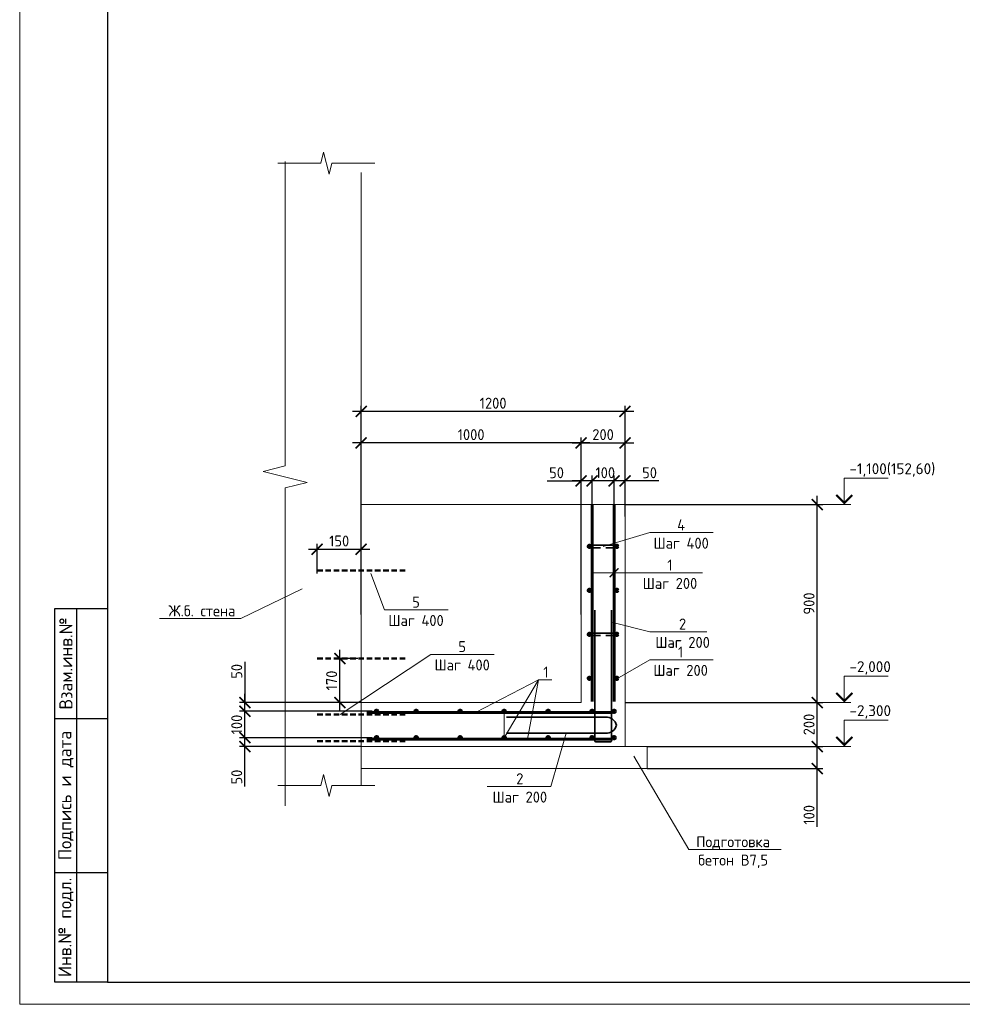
# Model space of a CAD drawing. Header units: millimetres. Extents: x 130535 to 3472113, y -231620 to 121434.
# Tile 35 of 133: x 344596 to 366028, y -52003 to -29617. Entities that reach past the tile are written whole.
import ezdxf
from ezdxf import colors
from ezdxf.entities.mleader import LeaderData, LeaderLine
from ezdxf.enums import TextEntityAlignment as Align
from ezdxf.math import Vec2, Vec3

# ---------------------------------------------------------------- set-up
doc = ezdxf.new("R2010")
doc.units = ezdxf.units.MM
doc.linetypes.add('DASHED2', pattern=[0.375, 0.25, -0.125])
doc.layers.get('DEFPOINTS').update_dxf_attribs({"color": 1, "lineweight": 0})
for name, color, linetype, lineweight in [('Основная 0.35', 200, 'Continuous', 35), ('Основная 0.60', 142, 'Continuous', 60), ('РАЗМЕРЫ', 1, 'Continuous', 9), ('Разрез жилая часть$0$Отметки', 1, 'Continuous', 20), ('Символы 0.20', 1, 'Continuous', 20), ('Текст', 7, 'Continuous', 25), ('Тонкая', 81, 'Continuous', 20), ('Тонкая 0.20', 30, 'Continuous', 20), ('ТОНКИЕ', 7, 'Continuous', 9)]:
    doc.layers.add(name, color=color, linetype=linetype, lineweight=lineweight)
doc.layers.add('ТОЛСТЫЕ_ОСНОВНЫЕ', color=6, linetype='Continuous')
doc.styles.add('GOST-2.304_Type-B', font='GOST_Common.ttf')
doc.styles.add('style1', font='GOST_Common.ttf', dxfattribs={"height": 500})
doc.styles.add('ГОСТ', font='isocpeur.TTF')
doc.dimstyles.new('СПДС', dxfattribs={"dimscale": 100, "dimtxt": 2.5, "dimasz": 2.5, "dimexe": 1.25, "dimexo": 0, "dimtad": 1, "dimdec": 0, "dimtxsty": 'GOST-2.304_Type-B', "dimblk": 'ARCHTICK', "dimcen": 2.5, "dimdle": 2, "dimadec": 0, "dimazin": 2, "dimtfac": 0.75, "dimtdec": 0, "dimtmove": 1, "dimatfit": 3, "dimfxl": 1, "dimtolj": 1, "dimarcsym": 1})

# ---------------------------------------------------------------- blocks, each defined once
blk = doc.blocks.new('*U5')
at = {"layer": 'ТОЛСТЫЕ_ОСНОВНЫЕ'}
for p, q in [((8, 5), (8, 90)), ((8, 90), (20, 90)), ((13, 5), (13, 90)), ((8, 65), (20, 65)), ((8, 30), (20, 30)), ((20, 5), (8, 5))]:
    blk.add_line(p, q, dxfattribs=at)
at = {"layer": 'ТОЛСТЫЕ_ОСНОВНЫЕ', "color": 6}
blk.add_lwpolyline([(20, 5), (589, 5), (589, 415), (20, 415)], close=True, dxfattribs=at)
at = {"layer": 'ТОНКИЕ'}
blk.add_lwpolyline([(0, 0), (594, 0), (594, 420), (0, 420)], close=True, dxfattribs=at)
at = {"layer": 'Текст', "style": 'style1'}
for s, p in [('Взам.инв.№', (10.5, 77.5)), ('Подпись и дата', (10.5, 47.5)), ('Инв.№ подл.', (10.5, 17.5))]:
    blk.add_text(s, height=3, rotation=90, dxfattribs=at).set_placement(p, align=Align.MIDDLE)
blk = doc.blocks.new('_None')
blk = doc.blocks.new('_ArchTick')
at = {"color": 0, "linetype": 'ByBlock', "const_width": 0.15}
blk.add_lwpolyline([(-0.5, -0.5), (0.5, 0.5)], dxfattribs=at)
blk = doc.blocks.new('*D604')
at = {"layer": 'DEFPOINTS', "color": 0, "linetype": 'Continuous', "lineweight": 0, "transparency": 16777216}
for p in [(349717, -45941), (352610, -45941), (352360, -46141)]:
    blk.add_point(p, dxfattribs=at)
at = {"layer": 'РАЗМЕРЫ', "color": 0, "linetype": 'Continuous', "lineweight": -2, "transparency": 16777216}
for p, q in [((349717, -46341), (349717, -45741)), ((352610, -45941), (349592, -45941)), ((352360, -46141), (349592, -46141)), ((349717, -47048), (349717, -46141))]:
    blk.add_line(p, q, dxfattribs=at)
at = {"layer": 'РАЗМЕРЫ', "color": 0, "linetype": 'Continuous', "lineweight": -2, "transparency": 16777216, "xscale": 250, "yscale": 250, "zscale": 250}
for p, rotation in [((349717, -45941), 90), ((349717, -46141), 270)]:
    blk.add_blockref('_ArchTick', p, dxfattribs=dict(at, rotation=rotation))
at = {"layer": 'РАЗМЕРЫ', "color": 0, "linetype": 'Continuous', "lineweight": 0, "transparency": 16777216, "insert": (349530, -46836), "char_height": 250, "attachment_point": 5, "rotation": 90, "style": 'GOST-2.304_Type-B'}
blk.add_mtext('\\A1;50', dxfattribs=at)
blk = doc.blocks.new('*D605')
at = {"layer": 'DEFPOINTS', "color": 0, "linetype": 'Continuous', "lineweight": 0, "transparency": 16777216}
for p in [(349717, -45341), (352610, -45341), (352610, -45941)]:
    blk.add_point(p, dxfattribs=at)
at = {"layer": 'РАЗМЕРЫ', "color": 0, "linetype": 'Continuous', "lineweight": -2, "transparency": 16777216}
for p, q in [((349717, -46141), (349717, -45141)), ((352610, -45341), (349592, -45341)), ((352610, -45941), (349592, -45941))]:
    blk.add_line(p, q, dxfattribs=at)
at = {"layer": 'РАЗМЕРЫ', "color": 0, "linetype": 'Continuous', "lineweight": -2, "transparency": 16777216, "xscale": 250, "yscale": 250, "zscale": 250}
for p, rotation in [((349717, -45341), 90), ((349717, -45941), 270)]:
    blk.add_blockref('_ArchTick', p, dxfattribs=dict(at, rotation=rotation))
at = {"layer": 'РАЗМЕРЫ', "color": 0, "linetype": 'Continuous', "lineweight": 0, "transparency": 16777216, "insert": (349530, -45641), "char_height": 250, "attachment_point": 5, "rotation": 90, "style": 'GOST-2.304_Type-B'}
blk.add_mtext('\\A1;100', dxfattribs=at)
blk = doc.blocks.new('*D606')
at = {"layer": 'DEFPOINTS', "color": 0, "linetype": 'Continuous', "lineweight": 0, "transparency": 16777216}
for p in [(349717, -45141), (352360, -45141), (352610, -45341)]:
    blk.add_point(p, dxfattribs=at)
at = {"layer": 'РАЗМЕРЫ', "color": 0, "linetype": 'Continuous', "lineweight": -2, "transparency": 16777216}
for p, q in [((349717, -44220), (349717, -45141)), ((349717, -45541), (349717, -44941)), ((352360, -45141), (349592, -45141)), ((352610, -45341), (349592, -45341))]:
    blk.add_line(p, q, dxfattribs=at)
at = {"layer": 'РАЗМЕРЫ', "color": 0, "linetype": 'Continuous', "lineweight": -2, "transparency": 16777216, "xscale": 250, "yscale": 250, "zscale": 250}
for p, rotation in [((349717, -45141), 90), ((349717, -45341), 270)]:
    blk.add_blockref('_ArchTick', p, dxfattribs=dict(at, rotation=rotation))
at = {"layer": 'РАЗМЕРЫ', "color": 0, "linetype": 'Continuous', "lineweight": 0, "transparency": 16777216, "insert": (349530, -44433), "char_height": 250, "attachment_point": 5, "rotation": 90, "style": 'GOST-2.304_Type-B'}
blk.add_mtext('\\A1;50', dxfattribs=at)
blk = doc.blocks.new('*D607')
at = {"layer": 'DEFPOINTS', "color": 0, "linetype": 'Continuous', "lineweight": 0, "transparency": 16777216}
for p in [(358110, -40105), (358360, -40912), (358110, -41037)]:
    blk.add_point(p, dxfattribs=at)
at = {"layer": 'РАЗМЕРЫ', "color": 0, "linetype": 'Continuous', "lineweight": -2, "transparency": 16777216}
for p, q in [((358110, -41037), (358110, -39980)), ((358360, -40912), (358360, -39980)), ((358560, -40105), (357910, -40105)), ((359130, -40105), (358360, -40105))]:
    blk.add_line(p, q, dxfattribs=at)
at = {"layer": 'РАЗМЕРЫ', "color": 0, "linetype": 'Continuous', "lineweight": -2, "transparency": 16777216, "xscale": 250, "yscale": 250, "zscale": 250, "rotation": 180}
blk.add_blockref('_ArchTick', (358110, -40105), dxfattribs=at)
at = {"layer": 'РАЗМЕРЫ', "color": 0, "linetype": 'Continuous', "lineweight": -2, "transparency": 16777216, "xscale": 250, "yscale": 250, "zscale": 250}
blk.add_blockref('_ArchTick', (358360, -40105), dxfattribs=at)
at = {"layer": 'РАЗМЕРЫ', "color": 0, "linetype": 'Continuous', "lineweight": 0, "transparency": 16777216, "insert": (358917, -39917), "char_height": 250, "attachment_point": 5, "style": 'GOST-2.304_Type-B'}
blk.add_mtext('\\A1;50', dxfattribs=at)
blk = doc.blocks.new('*D608')
at = {"layer": 'DEFPOINTS', "color": 0, "linetype": 'Continuous', "lineweight": 0, "transparency": 16777216}
for p in [(357610, -40105), (357610, -41037), (358110, -41037)]:
    blk.add_point(p, dxfattribs=at)
at = {"layer": 'РАЗМЕРЫ', "color": 0, "linetype": 'Continuous', "lineweight": -2, "transparency": 16777216}
for p, q in [((357610, -41037), (357610, -39980)), ((358110, -41037), (358110, -39980)), ((358310, -40105), (357410, -40105))]:
    blk.add_line(p, q, dxfattribs=at)
at = {"layer": 'РАЗМЕРЫ', "color": 0, "linetype": 'Continuous', "lineweight": -2, "transparency": 16777216, "xscale": 250, "yscale": 250, "zscale": 250, "rotation": 180}
blk.add_blockref('_ArchTick', (357610, -40105), dxfattribs=at)
at = {"layer": 'РАЗМЕРЫ', "color": 0, "linetype": 'Continuous', "lineweight": -2, "transparency": 16777216, "xscale": 250, "yscale": 250, "zscale": 250}
blk.add_blockref('_ArchTick', (358110, -40105), dxfattribs=at)
at = {"layer": 'РАЗМЕРЫ', "color": 0, "linetype": 'Continuous', "lineweight": 0, "transparency": 16777216, "insert": (357910, -39917), "char_height": 250, "attachment_point": 5, "style": 'GOST-2.304_Type-B'}
blk.add_mtext('\\A1;100', dxfattribs=at)
blk = doc.blocks.new('*D609')
at = {"layer": 'DEFPOINTS', "color": 0, "linetype": 'Continuous', "lineweight": 0, "transparency": 16777216}
for p in [(357360, -40105), (357360, -40912), (357610, -41037)]:
    blk.add_point(p, dxfattribs=at)
at = {"layer": 'РАЗМЕРЫ', "color": 0, "linetype": 'Continuous', "lineweight": -2, "transparency": 16777216}
for p, q in [((357360, -40912), (357360, -39980)), ((357610, -41037), (357610, -39980)), ((356590, -40105), (357360, -40105)), ((357810, -40105), (357160, -40105))]:
    blk.add_line(p, q, dxfattribs=at)
at = {"layer": 'РАЗМЕРЫ', "color": 0, "linetype": 'Continuous', "lineweight": -2, "transparency": 16777216, "xscale": 250, "yscale": 250, "zscale": 250, "rotation": 180}
blk.add_blockref('_ArchTick', (357360, -40105), dxfattribs=at)
at = {"layer": 'РАЗМЕРЫ', "color": 0, "linetype": 'Continuous', "lineweight": -2, "transparency": 16777216, "xscale": 250, "yscale": 250, "zscale": 250}
blk.add_blockref('_ArchTick', (357610, -40105), dxfattribs=at)
at = {"layer": 'РАЗМЕРЫ', "color": 0, "linetype": 'Continuous', "lineweight": 0, "transparency": 16777216, "insert": (356802, -39917), "char_height": 250, "attachment_point": 5, "style": 'GOST-2.304_Type-B'}
blk.add_mtext('\\A1;50', dxfattribs=at)
blk = doc.blocks.new('*D610')
at = {"layer": 'DEFPOINTS', "color": 0, "linetype": 'Continuous', "lineweight": 0, "transparency": 16777216}
for p in [(358860, -46141), (362730, -46141), (358860, -46641)]:
    blk.add_point(p, dxfattribs=at)
at = {"layer": 'РАЗМЕРЫ', "color": 0, "linetype": 'Continuous', "lineweight": -2, "transparency": 16777216}
for p, q in [((362730, -46841), (362730, -45941)), ((358860, -46141), (362855, -46141)), ((358860, -46641), (362855, -46641)), ((362730, -47969), (362730, -46641))]:
    blk.add_line(p, q, dxfattribs=at)
at = {"layer": 'РАЗМЕРЫ', "color": 0, "linetype": 'Continuous', "lineweight": -2, "transparency": 16777216, "xscale": 250, "yscale": 250, "zscale": 250}
for p, rotation in [((362730, -46141), 90), ((362730, -46641), 270)]:
    blk.add_blockref('_ArchTick', p, dxfattribs=dict(at, rotation=rotation))
at = {"layer": 'РАЗМЕРЫ', "color": 0, "linetype": 'Continuous', "lineweight": 0, "transparency": 16777216, "insert": (362543, -47694), "char_height": 250, "attachment_point": 5, "rotation": 90, "style": 'GOST-2.304_Type-B'}
blk.add_mtext('\\A1;100', dxfattribs=at)
blk = doc.blocks.new('*D611')
at = {"layer": 'DEFPOINTS', "color": 0, "linetype": 'Continuous', "lineweight": 0, "transparency": 16777216}
for p in [(358360, -45141), (362730, -45141), (358860, -46141)]:
    blk.add_point(p, dxfattribs=at)
at = {"layer": 'РАЗМЕРЫ', "color": 0, "linetype": 'Continuous', "lineweight": -2, "transparency": 16777216}
for p, q in [((362730, -46341), (362730, -44941)), ((358360, -45141), (362855, -45141)), ((358860, -46141), (362855, -46141))]:
    blk.add_line(p, q, dxfattribs=at)
at = {"layer": 'РАЗМЕРЫ', "color": 0, "linetype": 'Continuous', "lineweight": -2, "transparency": 16777216, "xscale": 250, "yscale": 250, "zscale": 250}
for p, rotation in [((362730, -45141), 90), ((362730, -46141), 270)]:
    blk.add_blockref('_ArchTick', p, dxfattribs=dict(at, rotation=rotation))
at = {"layer": 'РАЗМЕРЫ', "color": 0, "linetype": 'Continuous', "lineweight": 0, "transparency": 16777216, "insert": (362543, -45641), "char_height": 250, "attachment_point": 5, "rotation": 90, "style": 'GOST-2.304_Type-B'}
blk.add_mtext('\\A1;200', dxfattribs=at)
blk = doc.blocks.new('*D612')
at = {"layer": 'DEFPOINTS', "color": 0, "linetype": 'Continuous', "lineweight": 0, "transparency": 16777216}
for p in [(358360, -39239), (358360, -40641), (357360, -43141)]:
    blk.add_point(p, dxfattribs=at)
at = {"layer": 'РАЗМЕРЫ', "color": 0, "linetype": 'Continuous', "lineweight": -2, "transparency": 16777216}
for p, q in [((357360, -43141), (357360, -39114)), ((358360, -40641), (358360, -39114)), ((357160, -39239), (358560, -39239))]:
    blk.add_line(p, q, dxfattribs=at)
at = {"layer": 'РАЗМЕРЫ', "color": 0, "linetype": 'Continuous', "lineweight": -2, "transparency": 16777216, "xscale": 250, "yscale": 250, "zscale": 250, "rotation": 180}
blk.add_blockref('_ArchTick', (357360, -39239), dxfattribs=at)
at = {"layer": 'РАЗМЕРЫ', "color": 0, "linetype": 'Continuous', "lineweight": -2, "transparency": 16777216, "xscale": 250, "yscale": 250, "zscale": 250}
blk.add_blockref('_ArchTick', (358360, -39239), dxfattribs=at)
at = {"layer": 'РАЗМЕРЫ', "color": 0, "linetype": 'Continuous', "lineweight": 0, "transparency": 16777216, "insert": (357860, -39051), "char_height": 250, "attachment_point": 5, "style": 'GOST-2.304_Type-B'}
blk.add_mtext('\\A1;200', dxfattribs=at)
blk = doc.blocks.new('*D613')
at = {"layer": 'DEFPOINTS', "color": 0, "linetype": 'Continuous', "lineweight": 0, "transparency": 16777216}
for p in [(352360, -39239), (352360, -40641), (357360, -40641)]:
    blk.add_point(p, dxfattribs=at)
at = {"layer": 'РАЗМЕРЫ', "color": 0, "linetype": 'Continuous', "lineweight": -2, "transparency": 16777216}
for p, q in [((352360, -40641), (352360, -39114)), ((357360, -40641), (357360, -39114)), ((357560, -39239), (352160, -39239))]:
    blk.add_line(p, q, dxfattribs=at)
at = {"layer": 'РАЗМЕРЫ', "color": 0, "linetype": 'Continuous', "lineweight": -2, "transparency": 16777216, "xscale": 250, "yscale": 250, "zscale": 250, "rotation": 180}
blk.add_blockref('_ArchTick', (352360, -39239), dxfattribs=at)
at = {"layer": 'РАЗМЕРЫ', "color": 0, "linetype": 'Continuous', "lineweight": -2, "transparency": 16777216, "xscale": 250, "yscale": 250, "zscale": 250}
blk.add_blockref('_ArchTick', (357360, -39239), dxfattribs=at)
at = {"layer": 'РАЗМЕРЫ', "color": 0, "linetype": 'Continuous', "lineweight": 0, "transparency": 16777216, "insert": (354860, -39051), "char_height": 250, "attachment_point": 5, "style": 'GOST-2.304_Type-B'}
blk.add_mtext('\\A1;1000', dxfattribs=at)
blk = doc.blocks.new('*D614')
at = {"layer": 'DEFPOINTS', "color": 0, "linetype": 'Continuous', "lineweight": 0, "transparency": 16777216}
for p in [(358360, -40641), (362730, -40641), (362479, -45141)]:
    blk.add_point(p, dxfattribs=at)
at = {"layer": 'РАЗМЕРЫ', "color": 0, "linetype": 'Continuous', "lineweight": -2, "transparency": 16777216}
for p, q in [((362730, -45341), (362730, -40441)), ((358360, -40641), (362855, -40641)), ((362479, -45141), (362855, -45141))]:
    blk.add_line(p, q, dxfattribs=at)
at = {"layer": 'РАЗМЕРЫ', "color": 0, "linetype": 'Continuous', "lineweight": -2, "transparency": 16777216, "xscale": 250, "yscale": 250, "zscale": 250}
for p, rotation in [((362730, -40641), 90), ((362730, -45141), 270)]:
    blk.add_blockref('_ArchTick', p, dxfattribs=dict(at, rotation=rotation))
at = {"layer": 'РАЗМЕРЫ', "color": 0, "linetype": 'Continuous', "lineweight": 0, "transparency": 16777216, "insert": (362543, -42891), "char_height": 250, "attachment_point": 5, "rotation": 90, "style": 'GOST-2.304_Type-B'}
blk.add_mtext('\\A1;900', dxfattribs=at)
blk = doc.blocks.new('*D622')
at = {"layer": 'DEFPOINTS', "color": 0, "linetype": 'Continuous', "lineweight": 0, "transparency": 16777216}
for p in [(352360, -38523), (358360, -40641), (352360, -43141)]:
    blk.add_point(p, dxfattribs=at)
at = {"layer": 'РАЗМЕРЫ', "color": 0, "linetype": 'Continuous', "lineweight": -2, "transparency": 16777216}
for p, q in [((352360, -43141), (352360, -38398)), ((358360, -40641), (358360, -38398)), ((358560, -38523), (352160, -38523))]:
    blk.add_line(p, q, dxfattribs=at)
at = {"layer": 'РАЗМЕРЫ', "color": 0, "linetype": 'Continuous', "lineweight": -2, "transparency": 16777216, "xscale": 250, "yscale": 250, "zscale": 250, "rotation": 180}
blk.add_blockref('_ArchTick', (352360, -38523), dxfattribs=at)
at = {"layer": 'РАЗМЕРЫ', "color": 0, "linetype": 'Continuous', "lineweight": -2, "transparency": 16777216, "xscale": 250, "yscale": 250, "zscale": 250}
blk.add_blockref('_ArchTick', (358360, -38523), dxfattribs=at)
at = {"layer": 'РАЗМЕРЫ', "color": 0, "linetype": 'Continuous', "lineweight": 0, "transparency": 16777216, "insert": (355360, -38336), "char_height": 250, "attachment_point": 5, "style": 'GOST-2.304_Type-B'}
blk.add_mtext('\\A1;1200', dxfattribs=at)
blk = doc.blocks.new('*D623')
at = {"layer": 'DEFPOINTS', "color": 0, "linetype": 'Continuous', "lineweight": 0, "transparency": 16777216}
for p in [(352360, -41657), (351360, -42210), (352360, -42210)]:
    blk.add_point(p, dxfattribs=at)
at = {"layer": 'РАЗМЕРЫ', "color": 0, "linetype": 'Continuous', "lineweight": -2, "transparency": 16777216}
for p, q in [((351360, -42210), (351360, -41532)), ((352360, -42210), (352360, -41532)), ((351160, -41657), (352560, -41657))]:
    blk.add_line(p, q, dxfattribs=at)
at = {"layer": 'РАЗМЕРЫ', "color": 0, "linetype": 'Continuous', "lineweight": -2, "transparency": 16777216, "xscale": 250, "yscale": 250, "zscale": 250, "rotation": 180}
blk.add_blockref('_ArchTick', (351360, -41657), dxfattribs=at)
at = {"layer": 'РАЗМЕРЫ', "color": 0, "linetype": 'Continuous', "lineweight": -2, "transparency": 16777216, "xscale": 250, "yscale": 250, "zscale": 250}
blk.add_blockref('_ArchTick', (352360, -41657), dxfattribs=at)
at = {"layer": 'РАЗМЕРЫ', "color": 0, "linetype": 'Continuous', "lineweight": 0, "transparency": 16777216, "insert": (351860, -41469), "char_height": 250, "attachment_point": 5, "style": 'GOST-2.304_Type-B'}
blk.add_mtext('\\A1;150', dxfattribs=at)
blk = doc.blocks.new('*D624')
at = {"layer": 'DEFPOINTS', "color": 0, "linetype": 'Continuous', "lineweight": 0, "transparency": 16777216}
for p in [(351875, -44141), (352287, -44141), (352287, -45141)]:
    blk.add_point(p, dxfattribs=at)
at = {"layer": 'РАЗМЕРЫ', "color": 0, "linetype": 'Continuous', "lineweight": -2, "transparency": 16777216}
for p, q in [((351875, -45341), (351875, -43941)), ((352287, -44141), (351750, -44141)), ((352287, -45141), (351750, -45141))]:
    blk.add_line(p, q, dxfattribs=at)
at = {"layer": 'РАЗМЕРЫ', "color": 0, "linetype": 'Continuous', "lineweight": -2, "transparency": 16777216, "xscale": 250, "yscale": 250, "zscale": 250}
for p, rotation in [((351875, -44141), 90), ((351875, -45141), 270)]:
    blk.add_blockref('_ArchTick', p, dxfattribs=dict(at, rotation=rotation))
at = {"layer": 'РАЗМЕРЫ', "color": 0, "linetype": 'Continuous', "lineweight": 0, "transparency": 16777216, "insert": (351688, -44641), "char_height": 250, "attachment_point": 5, "rotation": 90, "style": 'GOST-2.304_Type-B'}
blk.add_mtext('\\A1;170', dxfattribs=at)

msp = doc.modelspace()

# ---------------------------------------------------------------- linework, layer by layer
at = {"linetype": 'DASHED2', "lineweight": 50, "ltscale": 500}
for p, q in [((351360.3, -42141.2), (353360.3, -42141.2)), ((351360.3, -44141.2), (353360.3, -44141.2)), ((351360.3, -45411.3), (353360.3, -45411.3)), ((351360.3, -46021.3), (353360.3, -46021.3))]:
    msp.add_line(p, q, dxfattribs=at)
at = {"linetype": 'ByBlock', "lineweight": 20, "ltscale": 0.5}
msp.add_lwpolyline([(350633.5, -32838.8), (350633.5, -39763.8), (350133.5, -39888.8), (351133.5, -40138.8), (350633.5, -40263.8), (350633.5, -47488.8)], dxfattribs=at)
at = {"layer": 'Основная 0.35'}
for p, q in [((358170.3, -41561.3), (357550.3, -41561.3)), ((357550.3, -41621.3), (357800.3, -41621.3)), ((358170.3, -41621.3), (357920.3, -41621.3)), ((357670.3, -46013.3), (357670.3, -43038.3)), ((358050.3, -46013.3), (358050.3, -43038.3)), ((358170.3, -43561.3), (357550.3, -43561.3)), ((357550.3, -43621.3), (357800.3, -43621.3)), ((358170.3, -43621.3), (357920.3, -43621.3)), ((355664.7, -45477.1), (357914.7, -45477.1)), ((355664.7, -45837.6), (357914.7, -45837.6)), ((357695.3, -46038.3), (358025.3, -46038.3))]:
    msp.add_line(p, q, dxfattribs=at)
for centre, radius, start, end in [((357550.3, -41591.3), 30, 90, 270), ((358170.3, -41591.3), 30, 270, 90), ((357550.3, -43591.3), 30, 90, 270), ((358170.3, -43591.3), 30, 270, 90), ((357937.3, -45709), 233.1, 12.58776, 95.55165), ((357937.3, -45605.7), 233.1, 264.44835, 347.41224), ((357695.3, -46013.3), 25, 180, 270), ((358025.3, -46013.3), 25, 270, 0)]:
    msp.add_arc(centre, radius, start, end, dxfattribs=at)
at = {"layer": 'Основная 0.60'}
for p, q in [((357610.3, -45116.3), (357610.3, -40641.3)), ((358110.3, -45116.3), (358110.3, -40641.3)), ((358076.6, -45371.3), (352485.3, -45371.3)), ((358076.6, -45971.3), (352485.3, -45971.3))]:
    msp.add_line(p, q, dxfattribs=at)
for centre in [(357550.3, -41591.3), (358170.3, -41591.3), (357550.3, -42591.3), (358170.3, -42591.3), (357550.3, -43591.3), (358170.3, -43591.3), (357550.3, -44591.3), (358170.3, -44591.3), (352710.3, -45341.3), (353610.3, -45341.3), (354610.3, -45341.3), (355610.3, -45341.3), (356610.3, -45341.3), (357610.3, -45341.3), (358110.3, -45341.3), (352710.3, -45941.3), (353610.3, -45941.3), (354610.3, -45941.3), (355610.3, -45941.3), (356610.3, -45941.3), (357610.3, -45941.3), (358110.3, -45941.3)]:
    msp.add_circle(centre, 30, dxfattribs=at)
at = {"layer": 'РАЗМЕРЫ', "linetype": 'Continuous', "lineweight": 0}
for p, q in [((356391.9, -44625.4), (354960.2, -45371.3)), ((356391.9, -44625.4), (356142.3, -45971.3)), ((350633.5, -45141.3), (352360.3, -45141.3))]:
    msp.add_line(p, q, dxfattribs=at)
at = {"layer": 'Символы 0.20', "color": 1, "linetype": 'Continuous', "lineweight": 20, "ltscale": 100}
for p, q in [((363345.3, -40041.3), (364345.3, -40041.3)), ((362479.2, -40641.3), (363345.3, -40641.3)), ((363345.3, -44541.3), (364345.3, -44541.3)), ((362479.2, -45141.3), (363345.3, -45141.3)), ((363345.3, -45541.3), (364345.3, -45541.3)), ((362479.2, -46141.3), (363345.3, -46141.3))]:
    msp.add_line(p, q, dxfattribs=at)
at = {"layer": 'Символы 0.20', "color": 1, "linetype": 'Continuous', "lineweight": 20, "ltscale": 10000}
for p, q in [((363495.3, -40641.3), (363195.3, -40641.3)), ((363495.3, -45141.3), (363195.3, -45141.3)), ((363495.3, -46141.3), (363195.3, -46141.3))]:
    msp.add_line(p, q, dxfattribs=at)
at = {"layer": 'Символы 0.20'}
msp.add_line((358921, -43532.7), (359021, -43532.7), dxfattribs=at)
at = {"layer": 'Символы 0.20', "color": 1, "linetype": 'Continuous', "lineweight": 20, "ltscale": 10000}
for points in [[(363345.3, -40641.3), (363345.3, -40041.3)], [(363345.3, -45141.3), (363345.3, -44541.3)], [(363345.3, -46141.3), (363345.3, -45541.3)]]:
    msp.add_lwpolyline(points, dxfattribs=at)
at = {"layer": 'Символы 0.20', "color": 1, "linetype": 'Continuous', "lineweight": 20, "ltscale": 10000, "const_width": 50}
for points in [[(363162.9, -40423.6), (363345.3, -40606), (363527.6, -40423.6)], [(363162.9, -44923.6), (363345.3, -45106), (363527.6, -44923.6)], [(363162.9, -45923.6), (363345.3, -46106), (363527.6, -45923.6)]]:
    msp.add_lwpolyline(points, dxfattribs=at)
at = {"layer": 'Символы 0.20'}
for points in [[(358050.3, -43314.9), (358921, -43532.7)], [(359021, -43532.7), (360215.6, -43532.7)]]:
    msp.add_lwpolyline(points, dxfattribs=at)
at = {"layer": 'Тонкая'}
for points in [[(350464.7, -32877.6), (350614.7, -32877.6), (351444.3, -32877.6), (351506.8, -32627.6), (351631.8, -33127.6), (351694.3, -32877.6), (352523.8, -32877.6), (352673.8, -32877.6)], [(350464.7, -47029.9), (350614.7, -47029.9), (351444.3, -47029.9), (351506.8, -46779.9), (351631.8, -47279.9), (351694.3, -47029.9), (352523.8, -47029.9), (352673.8, -47029.9)]]:
    msp.add_lwpolyline(points, dxfattribs=at)
at = {"layer": 'Тонкая 0.20'}
for p, q in [((352360.3, -33088.8), (352360.3, -47029.9)), ((358360.3, -38976.7), (358360.3, -46141.3)), ((357360.3, -40641.3), (352360.3, -40641.3)), ((357360.3, -45141.3), (357360.3, -40641.3)), ((357360.3, -45116.3), (357360.3, -40641.3)), ((358360.3, -40641.3), (358360.3, -45116.3)), ((352360.3, -46141.3), (352360.3, -45141.3)), ((352360.3, -45141.3), (357360.3, -45141.3)), ((358860.3, -46141.3), (352360.3, -46141.3)), ((358860.3, -46141.3), (358860.3, -46641.3)), ((359860.3, -46141.3), (360360.3, -46141.3)), ((358860.3, -46641.3), (352360.3, -46641.3))]:
    msp.add_line(p, q, dxfattribs=at)
msp.add_lwpolyline([(357360.3, -40641.3), (358360.3, -40641.3)], dxfattribs=at)

# ---------------------------------------------------------------- block references
at = {"xscale": 100, "yscale": 100, "zscale": 100}
msp.add_blockref('*U5', (344595.6, -52002.6), dxfattribs=at)

# ---------------------------------------------------------------- texts
at = {"layer": 'Разрез жилая часть$0$Отметки', "linetype": 'Continuous', "lineweight": 25, "ltscale": 100, "style": 'ГОСТ'}
for s, p in [('-1,100(152,60)', (363462.8, -39951.3)), ('-2,000', (363462.8, -44451.3)), ('-2,300', (363462.8, -45451.3))]:
    msp.add_text(s, height=250, dxfattribs=at).set_placement(p)
at = {"layer": 'Символы 0.20', "insert": (359668.1, -43232.7), "char_height": 250, "attachment_point": 2, "style": 'GOST-2.304_Type-B'}
msp.add_mtext('2\\PШаг 200', dxfattribs=at)

# ---------------------------------------------------------------- dimensions: what is measured, and where the dimension line sits
at = {"layer": 'РАЗМЕРЫ', "color": 3, "linetype": 'Continuous', "lineweight": 0}
for base, p1, p2, picture, middle in [((352360.3, -38523.5), (358360.3, -40641.3), (352360.3, -43141.3), '*D622', (355360.3, -38336)), ((352360.3, -39238.8), (357360.3, -40641.3), (352360.3, -40641.3), '*D613', (354860.3, -39051.3)), ((358360.3, -39238.8), (357360.3, -43141.3), (358360.3, -40641.3), '*D612', (357860.3, -39051.3))]:
    dim = msp.add_linear_dim(base=base, p1=p1, p2=p2, dimstyle='СПДС', override={"dimlfac": 0.2}, dxfattribs=at)
    dim.commit()
    dim.dimension.update_dxf_attribs({"geometry": picture, "text_midpoint": middle})
for base, p1, p2, angle, picture, middle in [((357360.3, -40104.7), (357610.3, -41037.3), (357360.3, -40912.3), 180, '*D609', (356802.2, -40135.7)), ((357610.3, -40104.7), (358110.3, -41037.3), (357610.3, -41037.3), 180, '*D608', (357910.3, -40104.7)), ((358110.3, -40104.7), (358360.3, -40912.3), (358110.3, -41037.3), 180, '*D607', (358917.1, -40134.7)), ((362730.1, -46141.3), (358860.3, -46641.3), (358860.3, -46141.3), 90, '*D610', (362974.1, -47693.6))]:
    dim = msp.add_linear_dim(base=base, p1=p1, p2=p2, angle=angle, dimstyle='СПДС', override={"dimlfac": 0.2}, dxfattribs=at)
    dim.commit()
    dim.dimension.update_dxf_attribs({"geometry": picture, "text_midpoint": middle, "dimtype": 160})
for base, p1, p2, picture, middle in [((362730.1, -40641.3), (362479.2, -45141.3), (358360.3, -40641.3), '*D614', (362542.6, -42891.3)), ((362730.1, -45141.3), (358860.3, -46141.3), (358360.3, -45141.3), '*D611', (362542.6, -45641.3))]:
    dim = msp.add_linear_dim(base=base, p1=p1, p2=p2, angle=90, dimstyle='СПДС', override={"dimlfac": 0.2}, dxfattribs=at)
    dim.commit()
    dim.dimension.update_dxf_attribs({"geometry": picture, "text_midpoint": middle})
at = {"layer": 'РАЗМЕРЫ', "linetype": 'Continuous', "lineweight": 0}
dim = msp.add_linear_dim(base=(352360.3, -41656.5), p1=(351360.3, -42210.1), p2=(352360.3, -42210.1), text='150', dimstyle='СПДС', dxfattribs=at)
dim.commit()
dim.dimension.update_dxf_attribs({"geometry": '*D623', "text_midpoint": (351860.3, -41469)})
at = {"layer": 'РАЗМЕРЫ', "color": 3, "linetype": 'Continuous', "lineweight": 0}
for base, p1, p2, text, picture, middle in [((351875.2, -44141.2), (352286.7, -45141.3), (352286.7, -44141.2), '170', '*D624', (351687.7, -44641.3)), ((349717.2, -45341.3), (352610.3, -45941.3), (352610.3, -45341.3), '100', '*D605', (349529.7, -45641.3))]:
    dim = msp.add_linear_dim(base=base, p1=p1, p2=p2, angle=90, text=text, dimstyle='СПДС', override={"dimlfac": 0.2}, dxfattribs=at)
    dim.commit()
    dim.dimension.update_dxf_attribs({"geometry": picture, "text_midpoint": middle})
for base, p1, p2, picture, middle in [((349717.2, -45141.3), (352610.3, -45341.3), (352360.3, -45141.3), '*D606', (349698.4, -44432.8)), ((349717.2, -45941.3), (352360.3, -46141.3), (352610.3, -45941.3), '*D604', (349768.8, -46836))]:
    dim = msp.add_linear_dim(base=base, p1=p1, p2=p2, angle=90, text='50', dimstyle='СПДС', override={"dimlfac": 0.2}, dxfattribs=at)
    dim.commit()
    dim.dimension.update_dxf_attribs({"geometry": picture, "text_midpoint": middle, "dimtype": 160})

# ---------------------------------------------------------------- leaders
at = {"layer": 'Символы 0.20'}
ml = msp.add_multileader_mtext('Standard', dxfattribs=at)
ml.set_content('4\\PШаг 400', color=256, style='GOST-2.304_Type-B')
ml.set_leader_properties(color=256, linetype='ByLayer', lineweight=-1)
ml.set_arrow_properties(name='NONE')
ml.build(insert=Vec2(0, 0))
ml.multileader.update_dxf_attribs({"text_left_attachment_type": 6, "text_right_attachment_type": 6, "dogleg_length": 1, "arrow_head_size": 18, "scale": 20})
ctx = ml.context
ctx.base_point, ctx.scale, ctx.char_height, ctx.arrow_head_size, ctx.landing_gap_size, ctx.plane_origin = Vec3(359021, -41277.4), 20, 250, 18, 9, Vec3(355170.3, -45030.8)
ctx.left_attachment, ctx.right_attachment, ctx.text_align_type = 6, 6, 1
notes = []
notes.append((ctx, [(0, (1, 1, 0), (358921, -41277.4), (1, 0), 100, [(0, [(357860.3, -41591)], 0, [])])]))
ctx.mtext.insert, ctx.mtext.alignment, ctx.mtext.flow_direction = Vec3(359635.3, -40977.4), 2, 5
ml = msp.add_multileader_mtext('Standard', dxfattribs=at)
ml.set_content('1\\PШаг 200', color=256, style='GOST-2.304_Type-B')
ml.set_leader_properties(color=256, linetype='ByLayer', lineweight=-1)
ml.set_arrow_properties(name='ARCHTICK')
ml.build(insert=Vec2(0, 0))
ml.multileader.update_dxf_attribs({"text_left_attachment_type": 6, "text_right_attachment_type": 6, "dogleg_length": 1, "arrow_head_size": 200, "scale": 20})
ctx = ml.context
ctx.base_point, ctx.scale, ctx.char_height, ctx.arrow_head_size, ctx.landing_gap_size, ctx.plane_origin = Vec3(358779.2, -42192), 20, 250, 200, 9, Vec3(355110.3, -41892)
ctx.left_attachment, ctx.right_attachment, ctx.text_align_type = 6, 6, 1
notes.append((ctx, [(1, (1, 1, 0), (358679.2, -42192), (1, 0), 100, [(1, [(358110.3, -42192), (357610.3, -42192)], 0, [])])]))
ctx.mtext.insert, ctx.mtext.alignment, ctx.mtext.flow_direction = Vec3(359381, -41892), 2, 5
ml = msp.add_multileader_mtext('Standard', dxfattribs=at)
ml.set_content('5\\PШаг 400', color=256, style='GOST-2.304_Type-B')
ml.set_leader_properties(color=256, linetype='ByLayer', lineweight=-1)
ml.set_arrow_properties(name='NONE')
ml.build(insert=Vec2(0, 0))
ml.multileader.update_dxf_attribs({"text_left_attachment_type": 6, "text_right_attachment_type": 6, "dogleg_length": 1, "arrow_head_size": 18, "scale": 20})
ctx = ml.context
ctx.base_point, ctx.scale, ctx.char_height, ctx.arrow_head_size, ctx.landing_gap_size, ctx.plane_origin = Vec3(352993.7, -43034.8), 20, 250, 18, 9, Vec3(352143, -42910.1)
ctx.left_attachment, ctx.right_attachment, ctx.text_align_type = 6, 6, 1
notes.append((ctx, [(0, (1, 1, 0), (352893.7, -43034.8), (1, 0), 100, [(0, [(352577.9, -42210.1)], 0, [])])]))
ctx.mtext.insert, ctx.mtext.alignment, ctx.mtext.flow_direction = Vec3(353608, -42734.8), 2, 5
ml = msp.add_multileader_mtext('Standard', dxfattribs=at)
ml.set_content('Ж.б. стена', color=256, style='GOST-2.304_Type-B')
ml.set_leader_properties(color=256, linetype='ByLayer', lineweight=-1)
ml.set_arrow_properties(name='NONE')
ml.build(insert=Vec2(0, 0))
ml.multileader.update_dxf_attribs({"text_left_attachment_type": 6, "text_right_attachment_type": 6, "dogleg_length": 1, "arrow_head_size": 18, "scale": 20})
ctx = ml.context
ctx.base_point, ctx.scale, ctx.char_height, ctx.arrow_head_size, ctx.landing_gap_size, ctx.plane_origin = Vec3(347971.9, -43231.7), 20, 250, 18, 9, Vec3(350004.5, -43539.5)
ctx.left_attachment, ctx.right_attachment = 6, 6
notes.append((ctx, [(0, (1, 1, 0), (349625.5, -43231.7), (-1, 0), 100, [(0, [(351015.2, -42554)], 0, [])])]))
ctx.mtext.insert, ctx.mtext.flow_direction = Vec3(347980.9, -42931.7), 5
ml = msp.add_multileader_mtext('Standard', dxfattribs=at)
ml.set_content('5\\PШаг 400', color=256, style='GOST-2.304_Type-B')
ml.set_leader_properties(color=256, linetype='ByLayer', lineweight=-1)
ml.set_arrow_properties(name='NONE')
ml.build(insert=Vec2(0, 0))
ml.multileader.update_dxf_attribs({"text_left_attachment_type": 6, "text_right_attachment_type": 6, "dogleg_length": 1, "arrow_head_size": 18, "scale": 20})
ctx = ml.context
ctx.base_point, ctx.scale, ctx.char_height, ctx.arrow_head_size, ctx.landing_gap_size, ctx.plane_origin = Vec3(354042.1, -44046.1), 20, 250, 18, 9, Vec3(353191.4, -43921.4)
ctx.left_attachment, ctx.right_attachment, ctx.text_align_type = 6, 6, 1
notes.append((ctx, [(0, (1, 1, 0), (353942.1, -44046.1), (1, 0), 100, [(0, [(351878.7, -45411.3)], 0, [])])]))
ctx.mtext.insert, ctx.mtext.alignment, ctx.mtext.flow_direction = Vec3(354656.4, -43746.1), 2, 5
ml = msp.add_multileader_mtext('Standard', dxfattribs=at)
ml.set_content('1\\PШаг 200', color=256, style='GOST-2.304_Type-B')
ml.set_leader_properties(color=256, linetype='ByLayer', lineweight=-1)
ml.set_arrow_properties(name='NONE')
ml.build(insert=Vec2(0, 0))
ml.multileader.update_dxf_attribs({"text_left_attachment_type": 6, "text_right_attachment_type": 6, "dogleg_length": 1, "arrow_head_size": 18, "scale": 20})
ctx = ml.context
ctx.base_point, ctx.scale, ctx.char_height, ctx.arrow_head_size, ctx.landing_gap_size, ctx.plane_origin = Vec3(359021, -44168.6), 20, 250, 18, 9, Vec3(355170.3, -44302)
ctx.left_attachment, ctx.right_attachment, ctx.text_align_type = 6, 6, 1
notes.append((ctx, [(0, (1, 1, 0), (358921, -44168.6), (1, 0), 100, [(0, [(358170.3, -44602)], 0, [])])]))
ctx.mtext.insert, ctx.mtext.alignment, ctx.mtext.flow_direction = Vec3(359622.8, -43868.6), 2, 5
ml = msp.add_multileader_mtext('Standard', dxfattribs=at)
ml.set_content('1', color=256, style='GOST-2.304_Type-B')
ml.set_leader_properties(color=256, linetype='ByLayer', lineweight=-1)
ml.set_arrow_properties(name='NONE')
ml.build(insert=Vec2(0, 0))
ml.multileader.update_dxf_attribs({"text_left_attachment_type": 6, "text_right_attachment_type": 6, "dogleg_length": 1, "arrow_head_size": 18, "scale": 20})
ctx = ml.context
ctx.base_point, ctx.scale, ctx.char_height, ctx.arrow_head_size, ctx.landing_gap_size, ctx.plane_origin = Vec3(356491.9, -44625.4), 20, 250, 18, 9, Vec3(355743.6, -40471.3)
ctx.left_attachment, ctx.right_attachment = 6, 6
notes.append((ctx, [(0, (1, 1, 0), (356391.9, -44625.4), (1, 0), 100, [(1, [(355610.3, -45341.3), (355610.3, -45941.3)], 0, [])])]))
ctx.mtext.insert, ctx.mtext.width, ctx.mtext.flow_direction = Vec3(356500.9, -44325.4), 28.429, 5
ml = msp.add_multileader_mtext('Standard', dxfattribs=at)
ml.set_content('2\\PШаг 200', color=256, style='GOST-2.304_Type-B')
ml.set_leader_properties(color=256, linetype='ByLayer', lineweight=-1)
ml.set_arrow_properties(name='NONE')
ml.build(insert=Vec2(0, 0))
ml.multileader.update_dxf_attribs({"text_left_attachment_type": 6, "text_right_attachment_type": 6, "dogleg_length": 1, "arrow_head_size": 18, "scale": 20})
ctx = ml.context
ctx.base_point, ctx.scale, ctx.char_height, ctx.arrow_head_size, ctx.landing_gap_size, ctx.plane_origin = Vec3(355365.5, -47049.9), 20, 250, 18, 9, Vec3(350275.9, -42716.7)
ctx.left_attachment, ctx.right_attachment, ctx.text_align_type = 6, 6, 1
notes.append((ctx, [(1, (1, 1, 0), (356669.1, -47049.9), (-1, 0), 100, [(0, [(357022.2, -45837.6)], 0, [])])]))
ctx.mtext.insert, ctx.mtext.alignment, ctx.mtext.flow_direction = Vec3(355967.3, -46749.9), 2, 5
ml = msp.add_multileader_mtext('Standard', dxfattribs=at)
ml.set_content('Подготовка\\Pбетон В7,5', color=256, style='GOST-2.304_Type-B')
ml.set_leader_properties(color=256, linetype='ByLayer', lineweight=-1)
ml.set_arrow_properties(name='NONE')
ml.build(insert=Vec2(0, 0))
ml.multileader.update_dxf_attribs({"text_left_attachment_type": 6, "text_right_attachment_type": 6, "dogleg_length": 1, "arrow_head_size": 18, "scale": 20})
ctx = ml.context
ctx.base_point, ctx.scale, ctx.char_height, ctx.arrow_head_size, ctx.landing_gap_size, ctx.plane_origin = Vec3(359908, -48481.8), 20, 250, 18, 9, Vec3(358569.2, -44659.8)
ctx.left_attachment, ctx.right_attachment, ctx.text_align_type = 6, 6, 1
notes.append((ctx, [(1, (1, 1, 0), (359808, -48481.8), (1, 0), 100, [(0, [(358555.9, -46358.5)], 0, [])])]))
ctx.mtext.insert, ctx.mtext.alignment, ctx.mtext.flow_direction = Vec3(360817, -48181.8), 2, 5
for ctx, leaders in notes:
    for number, flags, end, landing, length, lines in leaders:
        leader = LeaderData()
        leader.index, (leader.has_last_leader_line, leader.has_dogleg_vector, leader.attachment_direction) = number, flags
        leader.last_leader_point, leader.dogleg_vector, leader.dogleg_length = Vec3(end), Vec3(landing), length
        for number, points, colour, breaks in lines:
            line = LeaderLine()
            line.index, line.vertices, line.color, line.breaks = number, Vec3.list(points), colors.encode_raw_color(colour), breaks
            leader.lines.append(line)
        ctx.leaders.append(leader)

doc.saveas('drawing.dxf')
